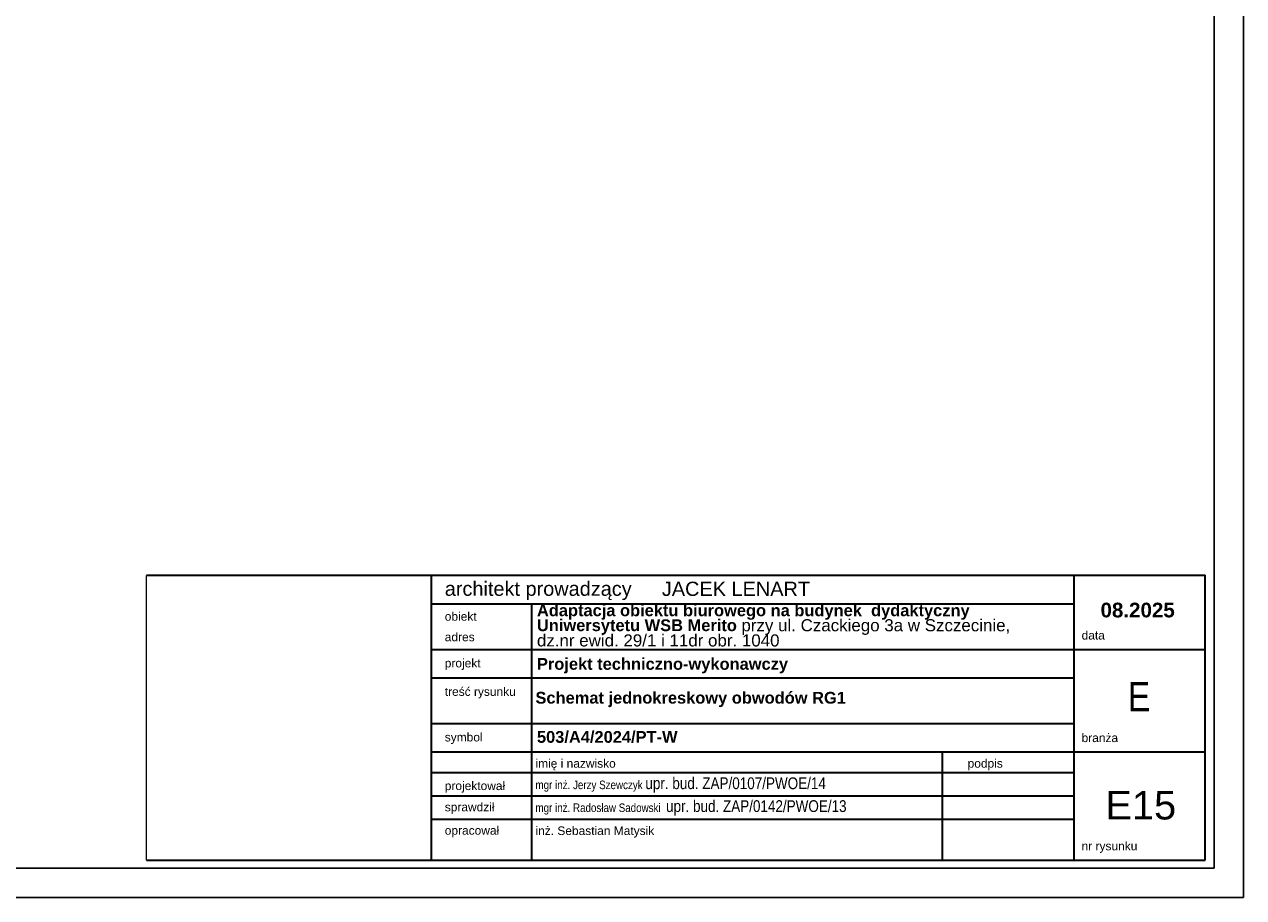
# Model space of a CAD drawing. Header units: millimetres. Extents: x 304 to 148940, y -18 to 215742.
# Tile 32 of 33: x 128209 to 148940, y 185995 to 200845. Entities that reach past the tile are written whole.
import ezdxf

# ---------------------------------------------------------------- set-up
doc = ezdxf.new("R2010")
doc.units = ezdxf.units.MM
doc.header["$XCLIPFRAME"] = 2
doc.layers.add('arch tabela_Nr_Pióra__100', color=7, linetype='Continuous', lineweight=20)
doc.layers.add('CP_LINENORM', color=251, linetype='Continuous', lineweight=25)
doc.styles.get("Standard").update_dxf_attribs({"font": 'ARIALN.TTF'})
doc.styles.add('STYL_AUTOMATYCZNY_1', font='ARIALN.TTF')
doc.styles.add('STYL_AUTOMATYCZNY_2', font='ARIALN.TTF')
picture_1 = doc.add_image_def('image1.tif', size_in_pixel=(2126, 2126))

msp = doc.modelspace()

# ---------------------------------------------------------------- linework, layer by layer
at = {"color": 7, "linetype": 'Continuous', "lineweight": 35}
for p, q in [((130288, 191476, 62136), (148288, 191476, 62136)), ((131063, 191476, 62136), (148020, 191476, 62136)), ((135133, 186631, 62136), (135133, 191476, 62136)), ((146059, 186631, 62136), (146059, 191476, 62136)), ((148288, 186631, 62136), (148288, 191476, 62136)), ((135133, 190991, 62136), (146059, 190991, 62136)), ((136837, 186631, 62136), (136837, 190991, 62136)), ((135133, 190216, 62136), (148288, 190216, 62136)), ((135133, 189732, 62136), (146059, 189732, 62136)), ((135133, 188956, 62136), (146059, 188956, 62136)), ((135133, 188472, 62136), (148288, 188472, 62136)), ((143821, 186631, 62136), (143821, 188472, 62136)), ((143821, 186631, 62136), (143821, 188472, 62136)), ((135133, 188122, 62136), (146059, 188122, 62136)), ((136837, 188122, 62136), (143854, 188122, 62136)), ((136837, 188122, 62136), (143821, 188122, 62136)), ((135133, 187725, 62136), (142118, 187725, 62136)), ((136837, 187725, 62136), (146059, 187725, 62136)), ((135133, 187327, 62136), (146059, 187327, 62136)), ((130288, 186631, 62136), (148288, 186631, 62136)), ((136837, 186631, 62136), (143854, 186631, 62136)), ((138728, 186631, 62136), (144357, 186631, 62136))]:
    msp.add_line(p, q, dxfattribs=at)
at = {"layer": 'CP_LINENORM', "linetype": 'Continuous'}
for p, q in [((148940, 185995, 108468), (148940, 215695, 108468)), ((57120, 185995, 108468), (148940, 185995, 108468))]:
    msp.add_line(p, q, dxfattribs=at)
at = {"layer": 'CP_LINENORM'}
for p, q in [((148440, 186495, 108468), (148440, 215195, 108468)), ((58620, 186495, 108468), (148440, 186495, 108468))]:
    msp.add_line(p, q, dxfattribs=at)

# ---------------------------------------------------------------- texts
at = {"color": 7, "linetype": 'Continuous', "lineweight": 35}
for s, insert, char_height, attachment_point, style in [('\\A1;{\\pql;\\fArial|b0|i0|c238|p0;\\W1.000000;architekt prowadzący}', (135357, 191212, 62136), 242.24, 4, 'STYL_AUTOMATYCZNY_1'), ('\\A1;{\\pql;\\fArial|b0|i0|c238|p0;\\W1.000000;JACEK LENART}', (139048, 191245, 62136), 242.24, 4, 'STYL_AUTOMATYCZNY_1'), ('\\A1;{\\pql;\\fArial|b0|i0|c238|p0;\\W1.000000;obiekt}', (135357, 190776, 62136), 145.34, 4, 'STYL_AUTOMATYCZNY_1'), ('\\A1;{\\pql;\\fArial|b0|i0|c238|p0;\\W1.000000;data}', (146185, 190456, 62136), 145.34, 4, 'STYL_AUTOMATYCZNY_1'), ('\\A1;{\\pql;\\fArial|b0|i0|c238|p0;\\W1.000000;adres}', (135357, 190427, 62136), 145.34, 4, 'STYL_AUTOMATYCZNY_1'), ('\\A1;{\\pql;\\fArial|b0|i0|c238|p0;\\W1.000000;projekt}', (135357, 189961, 62136), 145.34, 4, 'STYL_AUTOMATYCZNY_1'), ('\\A1;{\\pql;\\fArial|b0|i0|c238|p0;\\W1.000000;treść rysunku}', (135357, 189477, 62136), 145.34, 4, 'STYL_AUTOMATYCZNY_1'), ('\\pxql;\\fArial|b1|i0|c238|p0;\\A1;Schemat jednokreskowy obwodów RG1', (136899, 189364, 62136), 200, 4, 'STYL_AUTOMATYCZNY_2'), ('\\A1;{\\pql;\\fArial|b0|i0|c238|p0;\\W1.000000;symbol}', (135357, 188702, 62136), 145.34, 4, 'STYL_AUTOMATYCZNY_1'), ('\\A1;{\\pql;\\fArial|b0|i0|c238|p0;\\W1.000000;branża}', (146185, 188712, 62136), 145.34, 4, 'STYL_AUTOMATYCZNY_1'), ('\\A1;{\\pql;\\fArial|b0|i0|c238|p0;\\W1.000000;imię i nazwisko}', (136899, 188255, 62136), 145.34, 4, 'STYL_AUTOMATYCZNY_1'), ('\\A1;{\\pql;\\fArial|b0|i0|c238|p0;\\W1.000000;podpis}', (144247, 188256, 62136), 145.34, 4, 'STYL_AUTOMATYCZNY_1'), ('\\pxql;mgr inż. Jerzy Szewczyk \\H1.3761001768x;upr. bud. ZAP/0107/PWOE/14', (136899, 187910, 62136), 145.34, 4, 'STYL_AUTOMATYCZNY_1'), ('\\pxql;\\fArial|b0|i0|c238|p0;\\A1;projektował', (135357, 187875, 62136), 145.34, 4, 'STYL_AUTOMATYCZNY_1'), ('\\A1;{\\pql;\\fArial|b0|i0|c238|p0;\\W1.000000;sprawdził}', (135357, 187514, 62136), 145.34, 4, 'STYL_AUTOMATYCZNY_1'), ('\\pxql;mgr inż. Radosław Sadowski  \\H1.3761001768x;upr. bud. ZAP/0142/PWOE/13', (136899, 187521, 62136), 145.34, 4, 'STYL_AUTOMATYCZNY_1'), ('\\pxqc;\\fArial|b0|i0|c238|p0;\\A1;E15', (147191, 187563, 62136), 484.48, 5, 'STYL_AUTOMATYCZNY_1'), ('\\pxql;\\fArial|b0|i0|c238|p0;\\A1;opracował', (135357, 187116, 62136), 145.34, 4, 'STYL_AUTOMATYCZNY_1'), ('\\pxql;\\fArial|b0|i0|c238|p0;\\A1;inż. Sebastian Matysik', (136899, 187111, 62136), 145.34, 4, 'STYL_AUTOMATYCZNY_1'), ('\\A1;{\\pql;\\fArial|b0|i0|c238|p0;\\W1.000000;nr rysunku}', (146185, 186851, 62136), 145.34, 4, 'STYL_AUTOMATYCZNY_1')]:
    msp.add_mtext(s, dxfattribs=dict(at, insert=insert, char_height=char_height, attachment_point=attachment_point, style=style))
at = {"color": 7, "linetype": 'Continuous', "lineweight": 13, "insert": (136924, 190622, 62136), "char_height": 200, "width": 8787.67, "attachment_point": 4, "line_spacing_factor": 0.751632, "style": 'STYL_AUTOMATYCZNY_2'}
msp.add_mtext('\\A1;{\\pql;\\fArial|b1|i0|c238|p0;\\W1.000000;Adaptacja obiektu biurowego na budynek  dydaktyczny Uniwersytetu WSB Merito\\fArial|b0|i0|c238|p0;\\W1.000000; \\fArial|b0|i0|c238|p0;\\H1.029412x;\\W1.000000;przy ul. Czackiego 3a w Szczecinie,\\P\\pql;\\fArial|b0|i0|c238|p0;\\W1.000000;dz.nr ewid. 29/1 i 11dr obr. 1040}', dxfattribs=at)
at = {"color": 7, "linetype": 'Continuous', "lineweight": 13, "style": 'STYL_AUTOMATYCZNY_2'}
for s, insert, char_height, attachment_point in [('\\A1;{\\pqc;\\fArial|b1|i0|c238|p0;\\W1.000000;0\\fArial|b1|i0|c238|p0;\\W1.000000;8\\fArial|b1|i0|c238|p0;\\W1.000000;.2025}', (147138, 190884, 62136), 250, 5), ('\\A1;{\\pql;\\fArial|b1|i0|c238|p0;\\W1.000000;Projekt techniczn\\fArial|b1|i0|c238|p0;\\W1.000000;o-wykonawczy}', (136924, 189940, 62136), 200, 4), ('\\A1;{\\pql;\\fArial|b1|i0|c238|p0;\\W1.000000;503/A4/2024/PT\\fArial|b1|i0|c238|p0;\\W1.000000;-W}', (136924, 188725, 62136), 200, 4)]:
    msp.add_mtext(s, dxfattribs=dict(at, insert=insert, char_height=char_height, attachment_point=attachment_point))
at = {"layer": 'arch tabela_Nr_Pióra__100', "linetype": 'Continuous', "insert": (147162, 189412, 62136), "char_height": 500, "attachment_point": 5}
msp.add_mtext('E', dxfattribs=at)

# ---------------------------------------------------------------- pictures from other files: only their frames are drawn
at = {"layer": 'arch tabela_Nr_Pióra__100', "linetype": 'Continuous'}
image = msp.add_image(picture_1, insert=(130288, 186631, 62136), size_in_units=(5000, 5000), dxfattribs=at)
image.set_boundary_path([(-0.5, 65.5), (2059.8, 2125.5)])

doc.saveas('drawing.dxf')
